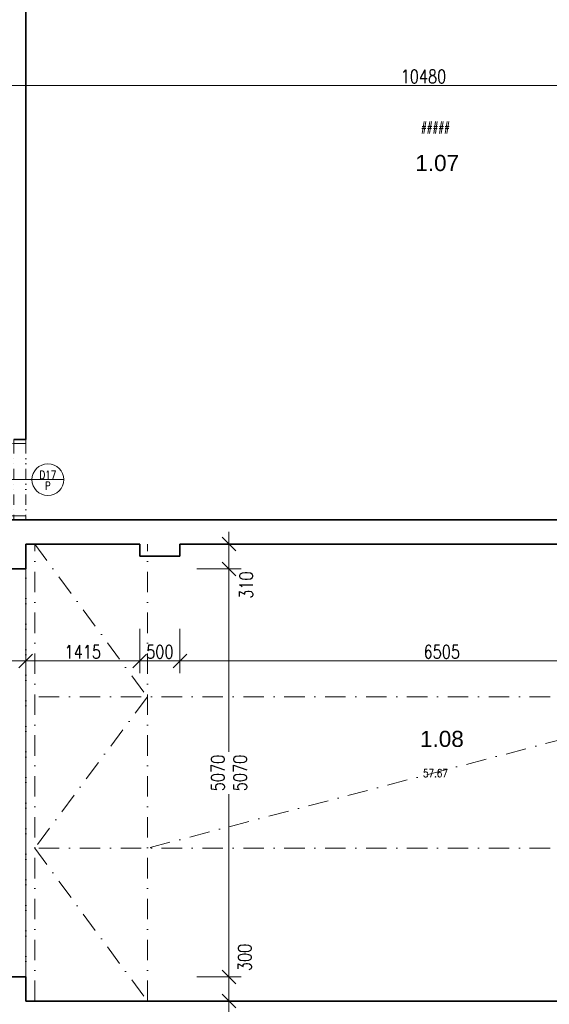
# Model space of a CAD drawing. Header units: millimetres. Extents: x -485339 to 350584, y -1189936 to 0.
# Tile 147 of 256: x -70281 to -63701, y -1056518 to -1044282. Entities that reach past the tile are written whole.
import ezdxf
from ezdxf import colors
from ezdxf.entities.mleader import LeaderData, LeaderLine
from ezdxf.enums import TextEntityAlignment as Align
from ezdxf.math import Vec2, Vec3

# ---------------------------------------------------------------- set-up
doc = ezdxf.new("R2010")
doc.units = ezdxf.units.MM
doc.header["$LTSCALE"] = 10
doc.linetypes.add('DASHDOT', pattern=[25.4, 12.7, -6.35, 0, -6.35])
doc.linetypes.add('DĚLICÍ2', pattern=[15.875, 6.35, -3.175, 0, -3.175, 0, -3.175])
doc.layers.get('Defpoints').update_dxf_attribs({"color": 201})
for name, color, linetype, lineweight in [('N_dveře', 10, 'Continuous', 18), ('N_popis', 10, 'Continuous', 18), ('N_popis_otvory', 10, 'Continuous', 18), ('N_čáry_plné', 10, 'Continuous', 18), ('St__otvory_dveře', 40, 'Continuous', 18), ('St_kóty', 132, 'Continuous', 18), ('St_plocha_místnosti', 250, 'Continuous', 18), ('St_čáry_nad', 250, 'DĚLICÍ2', 18), ('St_čáry_obrys', 5, 'Continuous', 35), ('St_čáry_osy', 250, 'DASHDOT', 18)]:
    doc.layers.add(name, color=color, linetype=linetype, lineweight=lineweight)
doc.layers.add('St_plocha_místn', color=140, linetype='Continuous', lineweight=18, plot=False)
doc.styles.add('Andy', font='arial.ttf')
doc.styles.get("Standard").update_dxf_attribs({"font": 'simplex.shx', "width": 0.8})
doc.dimstyles.new('stavebníM100', dxfattribs={"dimtxt": 165, "dimasz": 170, "dimexe": 150, "dimexo": 100, "dimgap": 30, "dimtad": 1, "dimdec": 0, "dimtxsty": 'Standard', "dimblk": 'OBLIQUE', "dimcen": -2.5, "dimdle": 150, "dimclrd": 256, "dimclre": 256, "dimclrt": 256, "dimadec": 4, "dimazin": 0, "dimtfac": 1, "dimtdec": 0, "dimtmove": 2, "dimatfit": 3, "dimldrblk": 'OBLIQUE', "dimfxl": 400, "dimfxlon": 1, "dimlwd": -1, "dimlwe": -1, "dimarcsym": 0})
doc.dimstyles.new('stavebníM100_modul', dxfattribs={"dimtxt": 250, "dimasz": 200, "dimexe": 150, "dimexo": 100, "dimgap": 30, "dimtad": 1, "dimdec": 0, "dimtxsty": 'Standard', "dimblk": 'DOT', "dimcen": -2.5, "dimdle": 150, "dimclrd": 256, "dimclre": 256, "dimclrt": 256, "dimadec": 4, "dimazin": 0, "dimtfac": 1, "dimtdec": 0, "dimtmove": 2, "dimatfit": 3, "dimldrblk": 'OBLIQUE', "dimfxl": 400, "dimfxlon": 1, "dimlwd": -1, "dimlwe": -1, "dimarcsym": 0})

# ---------------------------------------------------------------- blocks, each defined once
blk = doc.blocks.new('_Dot')
at = {"color": 0, "linetype": 'ByBlock', "lineweight": -2}
blk.add_line((-0.5, 0), (-1, 0), dxfattribs=at)
at = {"color": 0, "linetype": 'ByBlock', "const_width": 0.5}
blk.add_lwpolyline([(-0.25, 0, 1), (0.25, 0, 1)], format="xyb", close=True, dxfattribs=at)
blk = doc.blocks.new('*D5730')
at = {"layer": 'Defpoints', "color": 0}
for p in [(-71193, -1040782), (-59185, -1040783), (-71193, -1064041)]:
    blk.add_point(p, dxfattribs=at)
at = {"layer": 'St_kóty'}
for p, q in [((-71193, -1063641), (-71193, -1064191)), ((-59185, -1063641), (-59185, -1064191)), ((-59385, -1064041), (-70993, -1064041))]:
    blk.add_line(p, q, dxfattribs=at)
at = {"layer": 'St_kóty', "linetype": 'ByBlock', "xscale": 200, "yscale": 200, "zscale": 200, "rotation": 180}
blk.add_blockref('_Dot', (-71193, -1064041), dxfattribs=at)
at = {"layer": 'St_kóty', "linetype": 'ByBlock', "xscale": 200, "yscale": 200, "zscale": 200}
blk.add_blockref('_Dot', (-59185, -1064041), dxfattribs=at)
at = {"layer": 'St_kóty', "insert": (-65189, -1063886), "char_height": 250, "attachment_point": 5}
blk.add_mtext('12008', dxfattribs=at)
blk = doc.blocks.new('_OBLIQUE')
at = {"color": 0, "linetype": 'ByBlock'}
blk.add_line((-0.5, -0.5), (0.5, 0.5), dxfattribs=at)
blk = doc.blocks.new('*D5787')
at = {"layer": 'Defpoints', "color": 0}
for p in [(-70505, -1050798), (-70205, -1051108), (-70205, -1052251)]:
    blk.add_point(p, dxfattribs=at)
at = {"layer": 'St_kóty'}
for p, q in [((-70505, -1051851), (-70505, -1052401)), ((-70205, -1051851), (-70205, -1052401)), ((-70655, -1052251), (-70055, -1052251))]:
    blk.add_line(p, q, dxfattribs=at)
at = {"layer": 'St_kóty', "linetype": 'ByBlock', "xscale": 170, "yscale": 170, "zscale": 170, "rotation": 180}
blk.add_blockref('_OBLIQUE', (-70505, -1052251), dxfattribs=at)
at = {"layer": 'St_kóty', "linetype": 'ByBlock', "xscale": 170, "yscale": 170, "zscale": 170}
blk.add_blockref('_OBLIQUE', (-70205, -1052251), dxfattribs=at)
at = {"layer": 'St_kóty', "insert": (-70783, -1052435), "char_height": 165, "attachment_point": 5}
blk.add_mtext('300', dxfattribs=at)
blk = doc.blocks.new('*D5788')
at = {"layer": 'Defpoints', "color": 0}
for p in [(-68790, -1050948), (-70205, -1051108), (-68790, -1052251)]:
    blk.add_point(p, dxfattribs=at)
at = {"layer": 'St_kóty'}
for p, q in [((-70205, -1051851), (-70205, -1052401)), ((-68790, -1051851), (-68790, -1052401)), ((-70355, -1052251), (-68640, -1052251))]:
    blk.add_line(p, q, dxfattribs=at)
at = {"layer": 'St_kóty', "linetype": 'ByBlock', "xscale": 170, "yscale": 170, "zscale": 170, "rotation": 180}
blk.add_blockref('_OBLIQUE', (-70205, -1052251), dxfattribs=at)
at = {"layer": 'St_kóty', "linetype": 'ByBlock', "xscale": 170, "yscale": 170, "zscale": 170}
blk.add_blockref('_OBLIQUE', (-68790, -1052251), dxfattribs=at)
at = {"layer": 'St_kóty', "insert": (-69497, -1052138), "char_height": 165, "attachment_point": 5}
blk.add_mtext('1415', dxfattribs=at)
blk = doc.blocks.new('*D5789')
at = {"layer": 'Defpoints', "color": 0}
for p in [(-68790, -1050948), (-68290, -1050948), (-68290, -1052251)]:
    blk.add_point(p, dxfattribs=at)
at = {"layer": 'St_kóty'}
for p, q in [((-68790, -1051851), (-68790, -1052401)), ((-68290, -1051851), (-68290, -1052401)), ((-68940, -1052251), (-68140, -1052251))]:
    blk.add_line(p, q, dxfattribs=at)
at = {"layer": 'St_kóty', "linetype": 'ByBlock', "xscale": 170, "yscale": 170, "zscale": 170, "rotation": 180}
blk.add_blockref('_OBLIQUE', (-68790, -1052251), dxfattribs=at)
at = {"layer": 'St_kóty', "linetype": 'ByBlock', "xscale": 170, "yscale": 170, "zscale": 170}
blk.add_blockref('_OBLIQUE', (-68290, -1052251), dxfattribs=at)
at = {"layer": 'St_kóty', "insert": (-68540, -1052138), "char_height": 165, "attachment_point": 5}
blk.add_mtext('500', dxfattribs=at)
blk = doc.blocks.new('*D5790')
at = {"layer": 'Defpoints', "color": 0}
for p in [(-68290, -1050948), (-61785, -1050948), (-61785, -1052251)]:
    blk.add_point(p, dxfattribs=at)
at = {"layer": 'St_kóty'}
for p, q in [((-68290, -1051851), (-68290, -1052401)), ((-61785, -1051851), (-61785, -1052401)), ((-68440, -1052251), (-61635, -1052251))]:
    blk.add_line(p, q, dxfattribs=at)
at = {"layer": 'St_kóty', "linetype": 'ByBlock', "xscale": 170, "yscale": 170, "zscale": 170, "rotation": 180}
blk.add_blockref('_OBLIQUE', (-68290, -1052251), dxfattribs=at)
at = {"layer": 'St_kóty', "linetype": 'ByBlock', "xscale": 170, "yscale": 170, "zscale": 170}
blk.add_blockref('_OBLIQUE', (-61785, -1052251), dxfattribs=at)
at = {"layer": 'St_kóty', "insert": (-65037, -1052138), "char_height": 165, "attachment_point": 5}
blk.add_mtext('6505', dxfattribs=at)
blk = doc.blocks.new('*D5807')
at = {"layer": 'Defpoints', "color": 0}
for p in [(-70205, -1056178), (-67681, -1056178), (-70205, -1056478)]:
    blk.add_point(p, dxfattribs=at)
at = {"layer": 'St_kóty'}
for p, q in [((-67681, -1056628), (-67681, -1056028)), ((-68081, -1056178), (-67531, -1056178)), ((-68081, -1056478), (-67531, -1056478))]:
    blk.add_line(p, q, dxfattribs=at)
at = {"layer": 'St_kóty', "linetype": 'ByBlock', "xscale": 170, "yscale": 170, "zscale": 170}
for p, rotation in [((-67681, -1056178), 90), ((-67681, -1056478), 270)]:
    blk.add_blockref('_OBLIQUE', p, dxfattribs=dict(at, rotation=rotation))
at = {"layer": 'St_kóty', "insert": (-67485, -1055935), "char_height": 165, "attachment_point": 5, "rotation": 90}
blk.add_mtext('300', dxfattribs=at)
blk = doc.blocks.new('*D5808')
at = {"layer": 'Defpoints', "color": 0}
for p in [(-70205, -1051108), (-67681, -1051108), (-70205, -1056178)]:
    blk.add_point(p, dxfattribs=at)
at = {"layer": 'St_kóty'}
for p, q in [((-67681, -1050958), (-67681, -1053380)), ((-68081, -1051108), (-67531, -1051108)), ((-67681, -1056328), (-67681, -1053905)), ((-68081, -1056178), (-67531, -1056178))]:
    blk.add_line(p, q, dxfattribs=at)
at = {"layer": 'St_kóty', "linetype": 'ByBlock', "xscale": 170, "yscale": 170, "zscale": 170}
for p, rotation in [((-67681, -1051108), 90), ((-67681, -1056178), 270)]:
    blk.add_blockref('_OBLIQUE', p, dxfattribs=dict(at, rotation=rotation))
at = {"layer": 'St_kóty', "insert": (-67681, -1053643), "char_height": 165, "attachment_point": 5, "rotation": 90}
blk.add_mtext('5070\\P5070', dxfattribs=at)
blk = doc.blocks.new('*D5809')
at = {"layer": 'Defpoints', "color": 0}
for p in [(-70205, -1050798), (-67681, -1050798), (-70205, -1051108)]:
    blk.add_point(p, dxfattribs=at)
at = {"layer": 'St_kóty'}
for p, q in [((-67681, -1051258), (-67681, -1050648)), ((-68081, -1050798), (-67531, -1050798)), ((-68081, -1051108), (-67531, -1051108))]:
    blk.add_line(p, q, dxfattribs=at)
at = {"layer": 'St_kóty', "linetype": 'ByBlock', "xscale": 170, "yscale": 170, "zscale": 170}
for p, rotation in [((-67681, -1050798), 90), ((-67681, -1051108), 270)]:
    blk.add_blockref('_OBLIQUE', p, dxfattribs=dict(at, rotation=rotation))
at = {"layer": 'St_kóty', "insert": (-67466, -1051309), "char_height": 165, "attachment_point": 5, "rotation": 90}
blk.add_mtext('310', dxfattribs=at)
blk = doc.blocks.new('*D5839')
at = {"layer": 'Defpoints', "color": 0}
for p in [(-60025, -1045099), (-70505, -1050498), (-60025, -1050498)]:
    blk.add_point(p, dxfattribs=at)
at = {"layer": 'St_kóty'}
for p, q in [((-70505, -1045499), (-70505, -1044949)), ((-60025, -1045499), (-60025, -1044949)), ((-70655, -1045099), (-59875, -1045099))]:
    blk.add_line(p, q, dxfattribs=at)
at = {"layer": 'St_kóty', "linetype": 'ByBlock', "xscale": 170, "yscale": 170, "zscale": 170, "rotation": 180}
blk.add_blockref('_OBLIQUE', (-70505, -1045099), dxfattribs=at)
at = {"layer": 'St_kóty', "linetype": 'ByBlock', "xscale": 170, "yscale": 170, "zscale": 170}
blk.add_blockref('_OBLIQUE', (-60025, -1045099), dxfattribs=at)
at = {"layer": 'St_kóty', "insert": (-65265, -1044987), "char_height": 165, "attachment_point": 5}
blk.add_mtext('10480', dxfattribs=at)
blk = doc.blocks.new('*D6628')
at = {"layer": 'Defpoints', "color": 0}
for p in [(-43625, -1042046), (-140555, -1060078), (-43625, -1065645)]:
    blk.add_point(p, dxfattribs=at)
at = {"layer": 'St_kóty'}
for p, q in [((-140555, -1065245), (-140555, -1065795)), ((-43625, -1065245), (-43625, -1065795)), ((-140705, -1065645), (-43475, -1065645))]:
    blk.add_line(p, q, dxfattribs=at)
at = {"layer": 'St_kóty', "linetype": 'ByBlock', "xscale": 170, "yscale": 170, "zscale": 170, "rotation": 180}
blk.add_blockref('_OBLIQUE', (-140555, -1065645), dxfattribs=at)
at = {"layer": 'St_kóty', "linetype": 'ByBlock', "xscale": 170, "yscale": 170, "zscale": 170}
blk.add_blockref('_OBLIQUE', (-43625, -1065645), dxfattribs=at)
at = {"layer": 'St_kóty', "insert": (-92090, -1065533), "char_height": 165, "attachment_point": 5}
blk.add_mtext('96930', dxfattribs=at)
blk = doc.blocks.new('G$CCB4D89C1')
at = {"layer": 'St__otvory_dveře', "color": 0, "ltscale": 2}
blk.add_lwpolyline([(450, 0), (450, 900)], dxfattribs=at)
at = {"layer": 'St__otvory_dveře', "linetype": 'DĚLICÍ2', "ltscale": 2}
for points in [[(-450, 0), (450, 0)], [(-450, -150), (450, -150)]]:
    blk.add_lwpolyline(points, dxfattribs=at)
at = {"layer": 'St__otvory_dveře', "ltscale": 2}
for points in [[(500, 0), (450, 0), (450, -150), (500, -150)], [(-450, 0), (-500, 0), (-500, -150), (-450, -150)]]:
    blk.add_lwpolyline(points, close=True, dxfattribs=at)
at = {"layer": 'St__otvory_dveře', "color": 0, "ltscale": 2}
blk.add_arc((450, 0), 900, 90, 180, dxfattribs=at)

msp = doc.modelspace()

# ---------------------------------------------------------------- linework, layer by layer
at = {"layer": 'N_popis_otvory'}
msp.add_lwpolyline([(-71209.6, -1049997.6), (-70128.3, -1049997.6)], dxfattribs=at)
msp.add_circle((-69931.3, -1049997.6), 197, dxfattribs=at)
at = {"layer": 'N_čáry_plné'}
msp.add_lwpolyline([(-70128.3, -1049997.6), (-69734.3, -1049997.6)], dxfattribs=at)
at = {"layer": 'St_plocha_místn'}
msp.add_lwpolyline([(-60024.9, -1056477.6), (-70204.9, -1056477.6), (-70204.9, -1050797.6), (-68790.1, -1050797.6), (-68790.1, -1050947.6), (-68290.1, -1050947.6), (-68290.1, -1050797.6), (-61784.9, -1050797.6), (-61784.9, -1050947.6), (-61284.9, -1050947.6), (-61284.9, -1050797.6), (-60024.9, -1050797.6)], close=True, dxfattribs=at)
at = {"layer": 'St_čáry_nad', "ltscale": 2}
msp.add_lwpolyline([(-70204.9, -1056177.6), (-70204.9, -1051107.6)], dxfattribs=at)
at = {"layer": 'St_čáry_obrys', "ltscale": 2}
for points in [[(-70204.9, -1040717.6), (-70204.9, -1049497.6)], [(-70354.9, -1049497.6), (-70204.9, -1049497.6)], [(-70204.9, -1049447.6), (-70204.9, -1049497.6)], [(-60024.9, -1050497.6), (-70504.9, -1050497.6)], [(-68790.1, -1050797.6), (-70204.9, -1050797.6)], [(-70204.9, -1050797.6), (-70204.9, -1051107.6)], [(-68790.1, -1050797.6), (-68790.1, -1050947.6)], [(-61784.9, -1050797.6), (-68290.1, -1050797.6)], [(-68290.1, -1050797.6), (-68290.1, -1050947.6)], [(-68790.1, -1050947.6), (-68290.1, -1050947.6)], [(-70204.9, -1051107.6), (-70504.9, -1051107.6)], [(-70204.9, -1056177.6), (-70504.9, -1056177.6)], [(-70204.9, -1056477.6), (-70204.9, -1056177.6)], [(-60024.9, -1056477.6), (-70204.9, -1056477.6)]]:
    msp.add_lwpolyline(points, dxfattribs=at)
at = {"layer": 'St_čáry_osy', "ltscale": 2}
for points in [[(-70094.9, -1056477.6), (-70094.9, -1050797.6)], [(-70094.9, -1050797.6), (-68694.9, -1052697.6), (-70094.9, -1054577.6), (-68694.9, -1056477.6)], [(-68694.9, -1056477.6), (-68694.9, -1050797.6)], [(-60134.9, -1052697.6), (-70094.9, -1052697.6)], [(-61534.9, -1052697.6), (-68694.9, -1054577.6)], [(-60134.9, -1054577.6), (-70094.9, -1054577.6)]]:
    msp.add_lwpolyline(points, dxfattribs=at)

# ---------------------------------------------------------------- block references
at = {"layer": 'N_dveře', "ltscale": 2, "xscale": -1, "rotation": 89.99999999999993}
msp.add_blockref('G$CCB4D89C1', (-70354.9, -1049997.6), dxfattribs=at)

# ---------------------------------------------------------------- texts
at = {"layer": 'N_popis_otvory', "width": 0.8}
for s, p in [('D17', (-69931.3, -1049937.7)), ('P', (-69931.3, -1050073.3))]:
    msp.add_text(s, height=100, dxfattribs=at).set_placement(p, align=Align.MIDDLE_CENTER)
at = {"layer": 'St_plocha_místn', "width": 0.8}
for s, p in [('#####', (-65115.2, -1045614.6)), ('57.67', (-65115.1, -1053644.8))]:
    msp.add_text(s, height=100, dxfattribs=at).set_placement(p, align=Align.MIDDLE_CENTER)
at = {"layer": 'St_plocha_místnosti', "ltscale": 2, "style": 'Andy'}
for s, p in [('1.07', (-65365.7, -1046162.8)), ('1.08', (-65306.9, -1053319.3))]:
    msp.add_text(s, height=200, dxfattribs=at).set_placement(p)

# ---------------------------------------------------------------- dimensions: what is measured, and where the dimension line sits
at = {"layer": 'St_kóty'}
for base, p1, p2, dimstyle, picture, middle in [((-71193, -1064041.5), (-59184.9, -1040782.6), (-71193, -1040782.2), 'stavebníM100_modul', '*D5730', (-65188.9, -1063886.5)), ((-60024.9, -1045099), (-70504.9, -1050497.6), (-60024.9, -1050497.6), 'stavebníM100', '*D5839', (-65264.9, -1044986.5)), ((-68790.1, -1052250.8), (-70204.9, -1051107.6), (-68790.1, -1050947.6), 'stavebníM100', '*D5788', (-69497.5, -1052138.3)), ((-68290.1, -1052250.8), (-68790.1, -1050947.6), (-68290.1, -1050947.6), 'stavebníM100', '*D5789', (-68540.1, -1052138.3)), ((-61784.9, -1052250.8), (-68290.1, -1050947.6), (-61784.9, -1050947.6), 'stavebníM100', '*D5790', (-65037.5, -1052138.3))]:
    dim = msp.add_linear_dim(base=base, p1=p1, p2=p2, dimstyle=dimstyle, dxfattribs=at)
    dim.commit()
    dim.dimension.update_dxf_attribs({"geometry": picture, "text_midpoint": middle})
dim = msp.add_linear_dim(base=(-43625.2, -1065645.1), p1=(-140554.9, -1060077.6), p2=(-43625.2, -1042045.8), dimstyle='stavebníM100', override={"dimtxsty": 'Standard', "dimldrblk": 'OBLIQUE'}, dxfattribs=at)
dim.commit()
dim.dimension.update_dxf_attribs({"geometry": '*D6628', "text_midpoint": (-92090, -1065532.6)})
for base, p1, p2, picture, middle in [((-67681.1, -1050797.6), (-70204.9, -1051107.6), (-70204.9, -1050797.6), '*D5809', (-67465.9, -1051308.9)), ((-67681.1, -1056177.6), (-70204.9, -1056477.6), (-70204.9, -1056177.6), '*D5807', (-67485.4, -1055935.2))]:
    dim = msp.add_linear_dim(base=base, p1=p1, p2=p2, angle=90, dimstyle='stavebníM100', dxfattribs=at)
    dim.commit()
    dim.dimension.update_dxf_attribs({"geometry": picture, "text_midpoint": middle, "dimtype": 160})
dim = msp.add_linear_dim(base=(-70204.9, -1052250.8), p1=(-70504.9, -1050797.6), p2=(-70204.9, -1051107.6), dimstyle='stavebníM100', dxfattribs=at)
dim.commit()
dim.dimension.update_dxf_attribs({"geometry": '*D5787', "text_midpoint": (-70782.8, -1052435.2), "dimtype": 160})
dim = msp.add_linear_dim(base=(-67681.1, -1051107.6), p1=(-70204.9, -1056177.6), p2=(-70204.9, -1051107.6), angle=90, text='<>\\P5070', dimstyle='stavebníM100', override={"dimtxsty": 'Standard'}, dxfattribs=at)
dim.commit()
dim.dimension.update_dxf_attribs({"geometry": '*D5808', "text_midpoint": (-67681.1, -1053642.6), "dimtype": 160})

# ---------------------------------------------------------------- leaders
at = {"layer": 'N_popis'}
ml = msp.add_multileader_mtext('Standard', dxfattribs=at)
ml.set_content('{\\W1;\\A1;\\H1.00002x;\\C256;PRŮMĚR KOUŘOVODU/SPALOVACÍ VZDUCH \\P80/125 mm\\W0.8;\\H0.99998x;\\C0; \\P} POTRUBÍ VEDENO PŘED STĚNOU\\PVYVEDEN NAD STŘEŠNÍ PLÁŠŤ')
ml.set_leader_properties()
ml.build(insert=Vec2(0, 0))
ml.multileader.update_dxf_attribs({"text_left_attachment_type": 6, "text_right_attachment_type": 6, "arrow_head_size": 180})
ctx = ml.context
ctx.base_point, ctx.char_height, ctx.arrow_head_size, ctx.plane_origin = Vec3(-67270.1, -1041855.8), 180, 180, Vec3(-60719.7, -1040891.4)
ctx.left_attachment, ctx.right_attachment, ctx.text_align_type = 6, 6, 2
notes = []
notes.append((ctx, [(0, (1, 1, 0), (-61498, -1041855.8), (-1, 0), 8, [(0, [(-58787.9, -1041370.8)], 0, [])])]))
ctx.mtext.insert, ctx.mtext.rotation, ctx.mtext.alignment, ctx.mtext.flow_direction = Vec3(-61508, -1041578), 1.5707963, 3, 5
for ctx, leaders in notes:
    for number, flags, end, landing, length, lines in leaders:
        leader = LeaderData()
        leader.index, (leader.has_last_leader_line, leader.has_dogleg_vector, leader.attachment_direction) = number, flags
        leader.last_leader_point, leader.dogleg_vector, leader.dogleg_length = Vec3(end), Vec3(landing), length
        for number, points, colour, breaks in lines:
            line = LeaderLine()
            line.index, line.vertices, line.color, line.breaks = number, Vec3.list(points), colors.encode_raw_color(colour), breaks
            leader.lines.append(line)
        ctx.leaders.append(leader)

doc.saveas('drawing.dxf')
